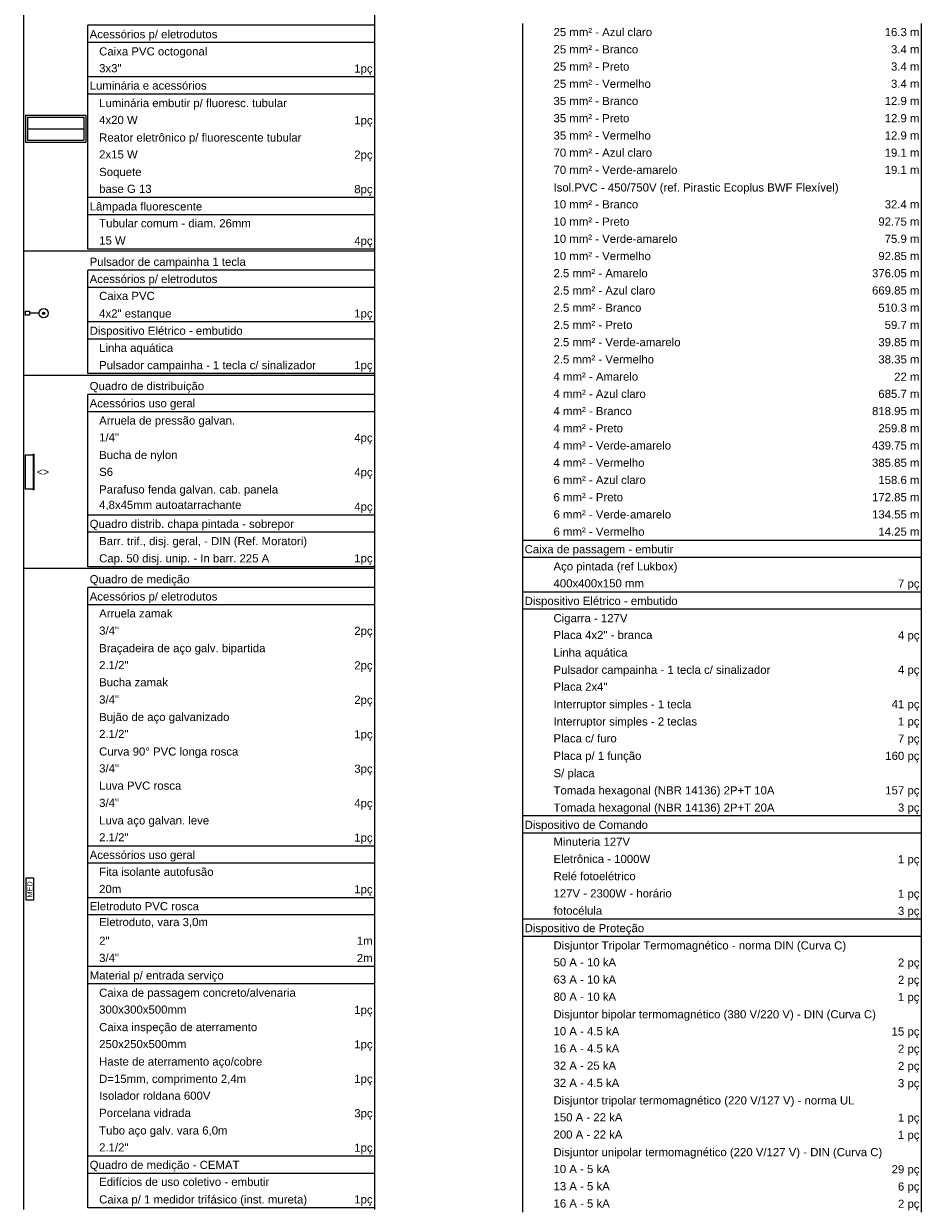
# Model space of a CAD drawing. Header units: millimetres. Extents: x -8 to 220, y -114 to 51.
# Tile 81 of 82: x 196 to 220, y -27 to 5. Entities that reach past the tile are written whole.
import ezdxf

# ---------------------------------------------------------------- set-up
doc = ezdxf.new("R2010")
doc.units = ezdxf.units.MM
doc.header["$MEASUREMENT"] = 0
doc.layers.add('DI-Tabelas', color=7, linetype='Continuous', lineweight=5)
doc.layers.add('EL-Quadro de distribuição', color=7, linetype='Continuous', lineweight=5)
doc.layers.add('P-SIMBOL', color=5, linetype='Continuous')
doc.styles.add('Arial', font='arial.ttf')

msp = doc.modelspace()

# ---------------------------------------------------------------- hatches: boundary and pattern name
at = {"layer": 'P-SIMBOL', "linetype": 'Continuous'}
msp.add_hatch(color=7, dxfattribs=at).paths.add_polyline_path([(196.744, -3.213), (196.744, -3.21), (196.744, -3.208), (196.743, -3.205), (196.742, -3.203), (196.741, -3.2), (196.74, -3.198), (196.739, -3.195), (196.737, -3.193), (196.735, -3.191), (196.733, -3.189), (196.731, -3.188), (196.729, -3.186), (196.726, -3.185), (196.724, -3.184), (196.721, -3.183), (196.719, -3.183), (196.716, -3.182), (196.713, -3.182), (196.71, -3.182), (196.708, -3.183), (196.705, -3.183), (196.703, -3.184), (196.7, -3.185), (196.698, -3.186), (196.695, -3.188), (196.693, -3.189), (196.691, -3.191), (196.689, -3.193), (196.688, -3.195), (196.686, -3.198), (196.685, -3.2), (196.684, -3.203), (196.683, -3.205), (196.683, -3.208), (196.682, -3.21), (196.682, -3.213), (196.682, -3.216), (196.683, -3.219), (196.683, -3.221), (196.684, -3.224), (196.685, -3.226), (196.686, -3.229), (196.688, -3.231), (196.689, -3.233), (196.691, -3.235), (196.693, -3.237), (196.695, -3.239), (196.698, -3.24), (196.7, -3.241), (196.703, -3.242), (196.705, -3.243), (196.708, -3.244), (196.71, -3.244), (196.713, -3.244), (196.716, -3.244), (196.719, -3.244), (196.721, -3.243), (196.724, -3.242), (196.726, -3.241), (196.729, -3.24), (196.731, -3.239), (196.733, -3.237), (196.735, -3.235), (196.737, -3.233), (196.739, -3.231), (196.74, -3.229), (196.741, -3.226), (196.742, -3.224), (196.743, -3.221), (196.744, -3.219), (196.744, -3.216)])

# ---------------------------------------------------------------- linework, layer by layer
at = {"layer": 'DI-Tabelas'}
for p, q in [((196.176, -1.535), (196.176, 5.078)), ((205.652, 5.078), (205.652, -1.535)), ((205.652, 4.563), (197.908, 4.563)), ((197.908, 4.097), (197.908, 4.563)), ((205.652, 4.563), (205.652, 4.097)), ((209.659, 4.144), (209.659, 4.609)), ((220.425, 4.609), (220.425, 4.144)), ((205.652, 4.097), (197.908, 4.097)), ((197.908, 3.632), (197.908, 4.097)), ((205.652, 4.097), (205.652, 3.632)), ((209.659, 3.679), (209.659, 4.144)), ((220.425, 4.144), (220.425, 3.679)), ((197.908, 3.167), (197.908, 3.632)), ((205.652, 3.632), (205.652, 3.167)), ((209.659, 3.214), (209.659, 3.679)), ((220.425, 3.679), (220.425, 3.214)), ((209.659, 2.748), (209.659, 3.214)), ((220.425, 3.214), (220.425, 2.748)), ((203.067, 3.167), (197.908, 3.167)), ((197.908, 2.702), (197.908, 3.167)), ((205.652, 3.167), (203.067, 3.167)), ((205.652, 3.167), (205.652, 2.702)), ((205.652, 2.702), (197.908, 2.702)), ((197.908, 2.237), (197.908, 2.702)), ((205.652, 2.702), (205.652, 2.237)), ((209.659, 2.283), (209.659, 2.748)), ((220.425, 2.748), (220.425, 2.283)), ((209.659, 1.818), (209.659, 2.283)), ((220.425, 2.283), (220.425, 1.818)), ((197.908, 1.771), (197.908, 2.237)), ((205.652, 2.237), (205.652, 1.771)), ((197.908, 1.306), (197.908, 1.771)), ((205.652, 1.771), (205.652, 1.306)), ((209.659, 1.353), (209.659, 1.818)), ((220.425, 1.818), (220.425, 1.353)), ((197.908, 0.841), (197.908, 1.306)), ((205.652, 1.306), (205.652, 0.841)), ((209.659, 0.888), (209.659, 1.353)), ((220.425, 1.353), (220.425, 0.888)), ((197.908, 0.376), (197.908, 0.841)), ((205.652, 0.841), (205.652, 0.376)), ((209.659, 0.422), (209.659, 0.888)), ((220.425, 0.888), (220.425, 0.422)), ((197.908, -0.089), (197.908, 0.376)), ((205.652, 0.376), (205.652, -0.089)), ((209.659, -0.043), (209.659, 0.422)), ((220.425, 0.422), (220.425, -0.043)), ((203.067, -0.089), (197.908, -0.089)), ((197.908, -0.555), (197.908, -0.089)), ((205.652, -0.089), (203.067, -0.089)), ((205.652, -0.089), (205.652, -0.555)), ((209.659, -0.508), (209.659, -0.043)), ((220.425, -0.043), (220.425, -0.508)), ((205.652, -0.555), (197.908, -0.555)), ((197.908, -1.02), (197.908, -0.555)), ((205.652, -0.555), (205.652, -1.02)), ((209.659, -0.973), (209.659, -0.508)), ((220.425, -0.508), (220.425, -0.973)), ((197.908, -1.485), (197.908, -1.02)), ((205.652, -1.02), (205.652, -1.485)), ((209.659, -1.438), (209.659, -0.973)), ((220.425, -0.973), (220.425, -1.438)), ((197.858, -1.535), (196.176, -1.535)), ((196.176, -4.891), (196.176, -1.535)), ((205.652, -1.535), (197.858, -1.535)), ((203.067, -1.485), (197.908, -1.485)), ((205.652, -1.485), (203.067, -1.485)), ((205.652, -1.535), (205.652, -4.891)), ((209.659, -1.904), (209.659, -1.438)), ((220.425, -1.438), (220.425, -1.904)), ((209.659, -2.369), (209.659, -1.904)), ((220.425, -1.904), (220.425, -2.369)), ((205.652, -2.05), (197.908, -2.05)), ((197.908, -2.515), (197.908, -2.05)), ((205.652, -2.05), (205.652, -2.515)), ((205.652, -2.515), (197.908, -2.515)), ((197.908, -2.981), (197.908, -2.515)), ((205.652, -2.515), (205.652, -2.981)), ((209.659, -2.834), (209.659, -2.369)), ((220.425, -2.369), (220.425, -2.834)), ((209.659, -3.299), (209.659, -2.834)), ((220.425, -2.834), (220.425, -3.299)), ((197.908, -3.446), (197.908, -2.981)), ((205.652, -2.981), (205.652, -3.446)), ((204.956, -3.446), (197.908, -3.446)), ((197.908, -3.911), (197.908, -3.446)), ((205.652, -3.446), (204.956, -3.446)), ((205.652, -3.446), (205.652, -3.911)), ((209.659, -3.764), (209.659, -3.299)), ((220.425, -3.299), (220.425, -3.764)), ((209.659, -4.23), (209.659, -3.764)), ((220.425, -3.764), (220.425, -4.23)), ((205.652, -3.911), (197.908, -3.911)), ((197.908, -4.376), (197.908, -3.911)), ((205.652, -3.911), (205.652, -4.376)), ((197.908, -4.841), (197.908, -4.376)), ((205.652, -4.376), (205.652, -4.841)), ((209.659, -4.695), (209.659, -4.23)), ((220.425, -4.23), (220.425, -4.695)), ((209.659, -5.16), (209.659, -4.695)), ((220.425, -4.695), (220.425, -5.16)), ((197.858, -4.891), (196.176, -4.891)), ((196.176, -10.109), (196.176, -4.891)), ((205.652, -4.891), (197.858, -4.891)), ((204.956, -4.841), (197.908, -4.841)), ((205.652, -4.841), (204.956, -4.841)), ((205.652, -4.891), (205.652, -10.109)), ((205.652, -5.407), (197.908, -5.407)), ((197.908, -5.872), (197.908, -5.407)), ((205.652, -5.407), (205.652, -5.872)), ((209.659, -5.625), (209.659, -5.16)), ((220.425, -5.16), (220.425, -5.625)), ((209.659, -6.09), (209.659, -5.625)), ((220.425, -5.625), (220.425, -6.09)), ((205.652, -5.872), (197.908, -5.872)), ((197.908, -6.337), (197.908, -5.872)), ((205.652, -5.872), (205.652, -6.337)), ((197.908, -6.802), (197.908, -6.337)), ((205.652, -6.337), (205.652, -6.802)), ((209.659, -6.556), (209.659, -6.09)), ((220.425, -6.09), (220.425, -6.556)), ((209.659, -7.021), (209.659, -6.556)), ((220.425, -6.556), (220.425, -7.021)), ((197.908, -7.267), (197.908, -6.802)), ((205.652, -6.802), (205.652, -7.267)), ((209.659, -7.486), (209.659, -7.021)), ((220.425, -7.021), (220.425, -7.486)), ((197.908, -7.733), (197.908, -7.267)), ((205.652, -7.267), (205.652, -7.733)), ((209.659, -7.951), (209.659, -7.486)), ((220.425, -7.486), (220.425, -7.951)), ((197.908, -8.198), (197.908, -7.733)), ((205.652, -7.733), (205.652, -8.198)), ((209.659, -8.416), (209.659, -7.951)), ((220.425, -7.951), (220.425, -8.416)), ((197.908, -8.663), (197.908, -8.198)), ((205.652, -8.198), (205.652, -8.663)), ((209.659, -8.882), (209.659, -8.416)), ((220.425, -8.416), (220.425, -8.882)), ((204.741, -8.663), (197.908, -8.663)), ((197.908, -9.128), (197.908, -8.663)), ((205.652, -8.663), (204.741, -8.663)), ((205.652, -8.663), (205.652, -9.128)), ((209.659, -9.347), (209.659, -8.882)), ((220.425, -8.882), (220.425, -9.347)), ((205.652, -9.128), (197.908, -9.128)), ((197.908, -9.593), (197.908, -9.128)), ((205.652, -9.128), (205.652, -9.593)), ((197.908, -10.059), (197.908, -9.593)), ((205.652, -9.593), (205.652, -10.059)), ((210.439, -9.347), (209.659, -9.347)), ((209.659, -9.812), (209.659, -9.347)), ((217.157, -9.347), (210.439, -9.347)), ((220.425, -9.347), (217.157, -9.347)), ((220.425, -9.347), (220.425, -9.812)), ((220.425, -9.812), (209.659, -9.812)), ((209.659, -10.277), (209.659, -9.812)), ((220.425, -9.812), (220.425, -10.277)), ((197.858, -10.109), (196.176, -10.109)), ((196.176, -27.421), (196.176, -10.109)), ((205.652, -10.109), (197.858, -10.109)), ((204.741, -10.059), (197.908, -10.059)), ((205.652, -10.059), (204.741, -10.059)), ((205.652, -10.109), (205.652, -27.421)), ((209.659, -10.742), (209.659, -10.277)), ((220.425, -10.277), (220.425, -10.742)), ((205.652, -10.624), (197.908, -10.624)), ((197.908, -11.089), (197.908, -10.624)), ((205.652, -10.624), (205.652, -11.089)), ((210.439, -10.742), (209.659, -10.742)), ((209.659, -11.208), (209.659, -10.742)), ((217.157, -10.742), (210.439, -10.742)), ((220.425, -10.742), (217.157, -10.742)), ((220.425, -10.742), (220.425, -11.208)), ((205.652, -11.089), (197.908, -11.089)), ((197.908, -11.554), (197.908, -11.089)), ((205.652, -11.089), (205.652, -11.554)), ((220.425, -11.208), (209.659, -11.208)), ((209.659, -11.673), (209.659, -11.208)), ((220.425, -11.208), (220.425, -11.673)), ((197.908, -12.019), (197.908, -11.554)), ((205.652, -11.554), (205.652, -12.019)), ((209.659, -12.138), (209.659, -11.673)), ((220.425, -11.673), (220.425, -12.138)), ((197.908, -12.485), (197.908, -12.019)), ((205.652, -12.019), (205.652, -12.485)), ((209.659, -12.603), (209.659, -12.138)), ((220.425, -12.138), (220.425, -12.603)), ((197.908, -12.95), (197.908, -12.485)), ((205.652, -12.485), (205.652, -12.95)), ((209.659, -13.068), (209.659, -12.603)), ((220.425, -12.603), (220.425, -13.068)), ((197.908, -13.415), (197.908, -12.95)), ((205.652, -12.95), (205.652, -13.415)), ((209.659, -13.534), (209.659, -13.068)), ((220.425, -13.068), (220.425, -13.534)), ((197.908, -13.88), (197.908, -13.415)), ((205.652, -13.415), (205.652, -13.88)), ((209.659, -13.999), (209.659, -13.534)), ((220.425, -13.534), (220.425, -13.999)), ((197.908, -14.345), (197.908, -13.88)), ((205.652, -13.88), (205.652, -14.345)), ((209.659, -14.464), (209.659, -13.999)), ((220.425, -13.999), (220.425, -14.464)), ((197.908, -14.811), (197.908, -14.345)), ((205.652, -14.345), (205.652, -14.811)), ((209.659, -14.929), (209.659, -14.464)), ((220.425, -14.464), (220.425, -14.929)), ((197.908, -15.276), (197.908, -14.811)), ((205.652, -14.811), (205.652, -15.276)), ((209.659, -15.394), (209.659, -14.929)), ((220.425, -14.929), (220.425, -15.394)), ((197.908, -15.741), (197.908, -15.276)), ((205.652, -15.276), (205.652, -15.741)), ((209.659, -15.86), (209.659, -15.394)), ((220.425, -15.394), (220.425, -15.86)), ((197.908, -16.206), (197.908, -15.741)), ((205.652, -15.741), (205.652, -16.206)), ((209.659, -16.325), (209.659, -15.86)), ((220.425, -15.86), (220.425, -16.325)), ((197.908, -16.671), (197.908, -16.206)), ((205.652, -16.206), (205.652, -16.671)), ((209.659, -16.79), (209.659, -16.325)), ((220.425, -16.325), (220.425, -16.79)), ((197.908, -17.137), (197.908, -16.671)), ((205.652, -16.671), (205.652, -17.137)), ((210.439, -16.79), (209.659, -16.79)), ((209.659, -17.255), (209.659, -16.79)), ((217.157, -16.79), (210.439, -16.79)), ((220.425, -16.79), (217.157, -16.79)), ((220.425, -16.79), (220.425, -17.255)), ((197.908, -17.602), (197.908, -17.137)), ((205.652, -17.137), (205.652, -17.602)), ((220.425, -17.255), (209.659, -17.255)), ((209.659, -17.72), (209.659, -17.255)), ((220.425, -17.255), (220.425, -17.72)), ((204.956, -17.602), (197.908, -17.602)), ((197.908, -18.067), (197.908, -17.602)), ((205.652, -17.602), (204.956, -17.602)), ((205.652, -17.602), (205.652, -18.067)), ((209.659, -18.186), (209.659, -17.72)), ((220.425, -17.72), (220.425, -18.186)), ((205.652, -18.067), (197.908, -18.067)), ((197.908, -18.532), (197.908, -18.067)), ((205.652, -18.067), (205.652, -18.532)), ((209.659, -18.651), (209.659, -18.186)), ((220.425, -18.186), (220.425, -18.651)), ((197.908, -18.997), (197.908, -18.532)), ((205.652, -18.532), (205.652, -18.997)), ((209.659, -19.116), (209.659, -18.651)), ((220.425, -18.651), (220.425, -19.116)), ((204.956, -18.997), (197.908, -18.997)), ((197.908, -19.463), (197.908, -18.997)), ((205.652, -18.997), (204.956, -18.997)), ((205.652, -18.997), (205.652, -19.463)), ((209.659, -19.581), (209.659, -19.116)), ((220.425, -19.116), (220.425, -19.581)), ((205.652, -19.463), (197.908, -19.463)), ((197.908, -19.928), (197.908, -19.463)), ((205.652, -19.463), (205.652, -19.928)), ((210.439, -19.581), (209.659, -19.581)), ((209.659, -20.046), (209.659, -19.581)), ((217.157, -19.581), (210.439, -19.581)), ((220.425, -19.581), (217.157, -19.581)), ((220.425, -19.581), (220.425, -20.046)), ((197.908, -20.393), (197.908, -19.928)), ((205.652, -19.928), (205.652, -20.393)), ((220.425, -20.046), (209.659, -20.046)), ((209.659, -20.512), (209.659, -20.046)), ((220.425, -20.046), (220.425, -20.512)), ((197.908, -20.858), (197.908, -20.393)), ((205.652, -20.393), (205.652, -20.858)), ((209.659, -20.977), (209.659, -20.512)), ((220.425, -20.512), (220.425, -20.977)), ((204.956, -20.858), (197.908, -20.858)), ((197.908, -21.323), (197.908, -20.858)), ((205.652, -20.858), (204.956, -20.858)), ((205.652, -20.858), (205.652, -21.323)), ((209.659, -21.442), (209.659, -20.977)), ((220.425, -20.977), (220.425, -21.442)), ((205.652, -21.323), (197.908, -21.323)), ((197.908, -21.789), (197.908, -21.323)), ((205.652, -21.323), (205.652, -21.789)), ((209.659, -21.907), (209.659, -21.442)), ((220.425, -21.442), (220.425, -21.907)), ((197.908, -22.254), (197.908, -21.789)), ((205.652, -21.789), (205.652, -22.254)), ((209.659, -22.372), (209.659, -21.907)), ((220.425, -21.907), (220.425, -22.372)), ((197.908, -22.719), (197.908, -22.254)), ((205.652, -22.254), (205.652, -22.719)), ((209.659, -22.838), (209.659, -22.372)), ((220.425, -22.372), (220.425, -22.838)), ((197.908, -23.184), (197.908, -22.719)), ((205.652, -22.719), (205.652, -23.184)), ((209.659, -23.303), (209.659, -22.838)), ((220.425, -22.838), (220.425, -23.303)), ((197.908, -23.649), (197.908, -23.184)), ((205.652, -23.184), (205.652, -23.649)), ((209.659, -23.768), (209.659, -23.303)), ((220.425, -23.303), (220.425, -23.768)), ((197.908, -24.115), (197.908, -23.649)), ((205.652, -23.649), (205.652, -24.115)), ((209.659, -24.233), (209.659, -23.768)), ((220.425, -23.768), (220.425, -24.233)), ((197.908, -24.58), (197.908, -24.115)), ((205.652, -24.115), (205.652, -24.58)), ((209.659, -24.698), (209.659, -24.233)), ((220.425, -24.233), (220.425, -24.698)), ((197.908, -25.045), (197.908, -24.58)), ((205.652, -24.58), (205.652, -25.045)), ((209.659, -25.164), (209.659, -24.698)), ((220.425, -24.698), (220.425, -25.164)), ((197.908, -25.51), (197.908, -25.045)), ((205.652, -25.045), (205.652, -25.51)), ((209.659, -25.629), (209.659, -25.164)), ((220.425, -25.164), (220.425, -25.629)), ((197.908, -25.975), (197.908, -25.51)), ((205.652, -25.51), (205.652, -25.975)), ((209.659, -26.094), (209.659, -25.629)), ((220.425, -25.629), (220.425, -26.094)), ((204.956, -25.975), (197.908, -25.975)), ((197.908, -26.441), (197.908, -25.975)), ((205.652, -25.975), (204.956, -25.975)), ((205.652, -25.975), (205.652, -26.441)), ((209.659, -26.559), (209.659, -26.094)), ((220.425, -26.094), (220.425, -26.559)), ((205.652, -26.441), (197.908, -26.441)), ((197.908, -26.906), (197.908, -26.441)), ((205.652, -26.441), (205.652, -26.906)), ((209.659, -27.024), (209.659, -26.559)), ((220.425, -26.559), (220.425, -27.024)), ((197.908, -27.371), (197.908, -26.906)), ((205.652, -26.906), (205.652, -27.371)), ((209.659, -27.49), (209.659, -27.024)), ((220.425, -27.024), (220.425, -27.49)), ((204.956, -27.371), (197.908, -27.371)), ((205.652, -27.371), (204.956, -27.371))]:
    msp.add_line(p, q, dxfattribs=at)
at = {"layer": 'EL-Quadro de distribuição', "color": 7}
for p, q in [((196.226, -7.036), (196.43, -7.036)), ((196.226, -7.964), (196.226, -7.036)), ((196.43, -7.036), (196.43, -7.016)), ((196.43, -7.016), (196.45, -7.016)), ((196.43, -7.036), (196.43, -7.964)), ((196.45, -7.016), (196.45, -7.984)), ((196.43, -7.964), (196.226, -7.964)), ((196.43, -7.984), (196.43, -7.964)), ((196.45, -7.984), (196.43, -7.984))]:
    msp.add_line(p, q, dxfattribs=at)
at = {"layer": 'P-SIMBOL', "color": 7}
for p, q in [((196.226, 2.14), (196.226, 1.403)), ((196.226, 2.14), (197.858, 2.14)), ((196.283, 2.083), (196.283, 1.46)), ((196.283, 2.083), (197.8, 2.083)), ((197.8, 2.083), (197.8, 1.46)), ((197.858, 2.14), (197.858, 1.403)), ((196.283, 1.771), (197.8, 1.771)), ((196.226, 1.403), (197.858, 1.403)), ((196.283, 1.46), (197.8, 1.46)), ((196.226, -3.266), (196.226, -3.16)), ((196.226, -3.16), (196.332, -3.16)), ((196.332, -3.16), (196.332, -3.266)), ((196.332, -3.266), (196.226, -3.266)), ((196.589, -3.213), (196.332, -3.213))]:
    msp.add_line(p, q, dxfattribs=at)
msp.add_lwpolyline([(196.243, -18.464), (196.443, -18.464), (196.443, -19.066), (196.243, -19.066), (196.243, -18.464)], dxfattribs=at)
for centre, radius in [((196.714, -3.213), 0.125), ((196.713, -3.213), 0.031), ((196.713, -3.213), 0.031)]:
    msp.add_circle(centre, radius, dxfattribs=at)

# ---------------------------------------------------------------- texts
at = {"layer": 'DI-Tabelas', "char_height": 0.22, "line_spacing_factor": 0.6, "style": 'Arial'}
for s, insert, width, attachment_point in [('25 mm² - Azul claro', (210.489, 4.267), 5.32762, 7), ('16.3 m', (220.375, 4.267), 1.87872, 9), ('Acessórios p/ eletrodutos', (197.958, 4.147), 6.90082, 7), ('   Caixa PVC octogonal', (197.958, 3.682), 6.35451, 7), ('25 mm² - Branco', (210.489, 3.801), 4.5764, 7), ('3.4 m', (220.375, 3.801), 1.53698, 9), ('   3x3"', (197.958, 3.29), 1.72143, 7), ('25 mm² - Preto', (210.489, 3.336), 4.09784, 7), ('3.4 m', (220.375, 3.336), 1.53698, 9), ('1pç', (205.602, 3.217), 0.99101, 9), ('25 mm² - Vermelho', (210.489, 2.871), 5.25921, 7), ('Luminária e acessórios', (197.958, 2.824), 6.31963, 7), ('3.4 m', (220.375, 2.871), 1.53698, 9), ('   Luminária embutir p/ fluoresc. tubular', (197.958, 2.287), 10.65625, 7), ('35 mm² - Branco', (210.489, 2.406), 4.5764, 7), ('12.9 m', (220.375, 2.406), 1.87872, 9), ('35 mm² - Preto', (210.489, 1.941), 4.09784, 7), ('   4x20 W', (197.958, 1.894), 2.59573, 7), ('1pç', (205.602, 1.821), 0.99101, 9), ('12.9 m', (220.375, 1.941), 1.87872, 9), ('   Reator eletrônico p/ fluorescente tubular', (197.958, 1.356), 11.44302, 7), ('35 mm² - Vermelho', (210.489, 1.475), 5.25921, 7), ('12.9 m', (220.375, 1.475), 1.87872, 9), ('70 mm² - Azul claro', (210.489, 1.01), 5.32762, 7), ('19.1 m', (220.375, 1.01), 1.87872, 9), ('   2x15 W', (197.958, 0.964), 2.59573, 7), ('2pç', (205.602, 0.891), 0.99101, 9), ('   Soquete', (197.958, 0.426), 2.80165, 7), ('70 mm² - Verde-amarelo', (210.489, 0.545), 6.69357, 7), ('19.1 m', (220.375, 0.545), 1.87872, 9), ('   base G 13', (197.958, 0.033), 3.34796, 7), ('Isol.PVC - 450/750V (ref. Pirastic Ecoplus BWF Flexível)', (210.489, 0.007), 15.40503, 7), ('8pç', (205.602, -0.039), 0.99101, 9), ('Lâmpada fluorescente', (197.958, -0.505), 6.08119, 7), ('10 mm² - Branco', (210.489, -0.385), 4.5764, 7), ('32.4 m', (220.375, -0.385), 1.87872, 9), ('   Tubular comum - diam. 26mm', (197.958, -0.897), 8.70878, 7), ('10 mm² - Preto', (210.489, -0.851), 4.09784, 7), ('92.75 m', (220.375, -0.851), 2.22046, 9), ('   15 W', (197.958, -1.362), 1.94646, 7), ('4pç', (205.602, -1.435), 0.99101, 9), ('10 mm² - Verde-amarelo', (210.489, -1.316), 6.69357, 7), ('75.9 m', (220.375, -1.316), 1.87872, 9), ('10 mm² - Vermelho', (210.489, -1.781), 5.25921, 7), ('92.85 m', (220.375, -1.781), 2.22046, 9), ('Pulsador de campainha 1 tecla', (197.958, -2), 8.43848, 7), ('2.5 mm² - Amarelo', (210.489, -2.246), 5.08817, 7), ('Acessórios p/ eletrodutos', (197.958, -2.465), 6.90082, 7), ('376.05 m', (220.375, -2.246), 2.5622, 9), ('   Caixa PVC', (197.958, -2.858), 3.51866, 7), ('2.5 mm² - Azul claro', (210.489, -2.711), 5.49832, 7), ('669.85 m', (220.375, -2.711), 2.5622, 9), ('2.5 mm² - Branco', (210.489, -3.177), 4.7471, 7), ('   4x2" estanque', (197.958, -3.396), 4.42079, 7), ('1pç', (205.602, -3.396), 0.99101, 9), ('510.3 m', (220.375, -3.177), 2.22046, 9), ('2.5 mm² - Preto', (210.489, -3.642), 4.26854, 7), ('59.7 m', (220.375, -3.642), 1.87872, 9), ('Dispositivo Elétrico - embutido', (197.958, -3.861), 8.2661, 7), ('2.5 mm² - Verde-amarelo', (210.489, -4.107), 6.86427, 7), ('39.85 m', (220.375, -4.107), 2.22046, 9), ('   Linha aquática', (197.958, -4.326), 4.50966, 7), ('2.5 mm² - Vermelho', (210.489, -4.572), 5.42991, 7), ('38.35 m', (220.375, -4.572), 2.22046, 9), ('   Pulsador campainha - 1 tecla c/ sinalizador', (197.958, -4.791), 12.22912, 7), ('1pç', (205.602, -4.791), 0.99101, 9), ('4 mm² - Amarelo', (210.489, -5.037), 4.57573, 7), ('22 m', (220.375, -5.037), 1.36628, 9), ('Quadro de distribuição', (197.958, -5.357), 6.18314, 7), ('4 mm² - Azul claro', (210.489, -5.503), 4.98588, 7), ('685.7 m', (220.375, -5.503), 2.22046, 9), ('Acessórios uso geral', (197.958, -5.822), 5.70524, 7), ('4 mm² - Branco', (210.489, -5.968), 4.23466, 7), ('818.95 m', (220.375, -5.968), 2.5622, 9), ('   Arruela de pressão galvan.', (197.958, -6.287), 7.85695, 7), ('   1/4"', (197.958, -6.68), 1.5846, 7), ('4 mm² - Preto', (210.489, -6.433), 3.7561, 7), ('259.8 m', (220.375, -6.433), 2.22046, 9), ('4pç', (205.602, -6.752), 0.99101, 9), ('4 mm² - Verde-amarelo', (210.489, -6.898), 6.35183, 7), ('439.75 m', (220.375, -6.898), 2.5622, 9), ('   Bucha de nylon', (197.958, -7.217), 4.74912, 7), ('4 mm² - Vermelho', (210.489, -7.363), 4.91747, 7), ('   S6', (197.958, -7.61), 1.26399, 7), ('385.85 m', (220.375, -7.363), 2.5622, 9), ('4pç', (205.602, -7.683), 0.99101, 9), ('6 mm² - Azul claro', (210.489, -7.829), 4.98588, 7), ('158.6 m', (220.375, -7.829), 2.22046, 9), ('   Parafuso fenda galvan. cab. panela', (197.958, -8.148), 10.18104, 7), ('6 mm² - Preto', (210.489, -8.294), 3.7561, 7), ('   4,8x45mm autoatarrachante', (197.958, -8.54), 8.19835, 7), ('172.85 m', (220.375, -8.294), 2.5622, 9), ('4pç', (205.602, -8.613), 0.99101, 9), ('6 mm² - Verde-amarelo', (210.489, -8.759), 6.35183, 7), ('134.55 m', (220.375, -8.759), 2.5622, 9), ('Quadro distrib. chapa pintada - sobrepor', (197.958, -9.078), 11.03354, 7), ('6 mm² - Vermelho', (210.489, -9.224), 4.91747, 7), ('14.25 m', (220.375, -9.224), 2.22046, 9), ('   Barr. trif., disj. geral, - DIN (Ref. Moratori)', (197.958, -9.543), 11.74585, 7), ('Caixa de passagem - embutir', (209.709, -9.762), 8.02732, 7), ('   Cap. 50 disj. unip. - In barr. 225 A', (197.958, -10.009), 9.70046, 7), ('1pç', (205.602, -10.009), 0.99101, 9), ('Aço pintada (ref Lukbox)', (210.489, -10.227), 6.69558, 7), ('Quadro de medição', (197.958, -10.574), 5.39771, 7), ('400x400x150 mm', (210.489, -10.62), 4.88561, 7), ('7 pç', (220.375, -10.692), 1.16171, 9), ('Acessórios p/ eletrodutos', (197.958, -11.039), 6.90082, 7), ('Dispositivo Elétrico - embutido', (209.709, -11.158), 8.2661, 7), ('   Arruela zamak', (197.958, -11.432), 4.47445, 7), ('Cigarra - 127V', (210.489, -11.623), 3.99622, 7), ('   3/4"', (197.958, -11.897), 1.5846, 7), ('2pç', (205.602, -11.969), 0.99101, 9), ('Placa 4x2" - branca', (210.489, -12.015), 5.34271, 7), ('4 pç', (220.375, -12.088), 1.16171, 9), ('   Braçadeira de aço galv. bipartida', (197.958, -12.435), 9.49655, 7), ('Linha aquática', (210.489, -12.553), 3.99756, 7), ('   2.1/2"', (197.958, -12.827), 2.09704, 7), ('2pç', (205.602, -12.9), 0.99101, 9), ('Pulsador campainha - 1 tecla c/ sinalizador', (210.489, -13.018), 11.71701, 7), ('4 pç', (220.375, -13.018), 1.16171, 9), ('   Bucha zamak', (197.958, -13.292), 4.23634, 7), ('Placa 2x4"', (210.489, -13.411), 2.91768, 7), ('   3/4"', (197.958, -13.758), 1.5846, 7), ('2pç', (205.602, -13.83), 0.99101, 9), ('Interruptor simples - 1 tecla', (210.489, -13.949), 7.44546, 7), ('41 pç', (220.375, -13.949), 1.50345, 9), ('   Bujão de aço galvanizado', (197.958, -14.295), 7.55076, 7), ('   2.1/2"', (197.958, -14.688), 2.09704, 7), ('Interruptor simples - 2 teclas', (210.489, -14.414), 7.75299, 7), ('1 pç', (220.375, -14.414), 1.16171, 9), ('1pç', (205.602, -14.761), 0.99101, 9), ('Placa c/ furo', (210.489, -14.807), 3.41604, 7), ('7 pç', (220.375, -14.879), 1.16171, 9), ('   Curva 90%%d PVC longa rosca', (197.958, -15.226), 8.01323, 7), ('Placa p/ 1 função', (210.489, -15.344), 4.74912, 7), ('   3/4"', (197.958, -15.618), 1.5846, 7), ('160 pç', (220.375, -15.344), 1.84518, 9), ('3pç', (205.602, -15.691), 0.99101, 9), ('S/ placa', (210.489, -15.81), 2.22079, 7), ('   Luva PVC rosca', (197.958, -16.084), 4.95369, 7), ('Tomada hexagonal (NBR 14136) 2P+T 10A', (210.489, -16.275), 11.94037, 7), ('157 pç', (220.375, -16.275), 1.84518, 9), ('   3/4"', (197.958, -16.549), 1.5846, 7), ('4pç', (205.602, -16.621), 0.99101, 9), ('Tomada hexagonal (NBR 14136) 2P+T 20A', (210.489, -16.74), 11.94037, 7), ('3 pç', (220.375, -16.74), 1.16171, 9), ('   Luva aço galvan. leve', (197.958, -17.087), 6.45713, 7), ('Dispositivo de Comando', (209.709, -17.205), 6.66171, 7), ('   2.1/2"', (197.958, -17.479), 2.09704, 7), ('1pç', (205.602, -17.552), 0.99101, 9), ('Minuteria 127V', (210.489, -17.598), 4.13338, 7), ('Acessórios uso geral', (197.958, -18.017), 5.70524, 7), ('Eletrônica - 1000W', (210.489, -18.063), 5.22601, 7), ('1 pç', (220.375, -18.136), 1.16171, 9), ('   Fita isolante autofusão', (197.958, -18.41), 6.69558, 7), ('Relé fotoelétrico', (210.489, -18.528), 4.44058, 7), ('   20m', (197.958, -18.875), 1.70768, 7), ('1pç', (205.602, -18.947), 0.99101, 9), ('127V - 2300W - horário', (210.489, -18.993), 6.38704, 7), ('1 pç', (220.375, -19.066), 1.16171, 9), ('Eletroduto PVC rosca', (197.958, -19.34), 5.91015, 7), ('fotocélula', (210.489, -19.459), 2.63061, 7), ('   Eletroduto, vara 3,0m', (197.958, -19.805), 6.38738, 7), ('3 pç', (220.375, -19.531), 1.16171, 9), ('Dispositivo de Proteção', (209.709, -19.996), 6.4568, 7), ('   2"', (197.958, -20.27), 1.07216, 7), ('1m', (205.602, -20.27), 0.85384, 9), ('Disjuntor Tripolar Termomagnético - norma DIN (Curva C)', (210.489, -20.462), 15.81216, 7), ('   3/4"', (197.958, -20.736), 1.5846, 7), ('2m', (205.602, -20.736), 0.85384, 9), ('50 A - 10 kA', (210.489, -20.854), 3.38216, 7), ('2 pç', (220.375, -20.927), 1.16171, 9), ('Material p/ entrada serviço', (197.958, -21.273), 7.24122, 7), ('63 A - 10 kA', (210.489, -21.319), 3.38216, 7), ('2 pç', (220.375, -21.392), 1.16171, 9), ('   Caixa de passagem concreto/alvenaria', (197.958, -21.739), 11.13683, 7), ('80 A - 10 kA', (210.489, -21.785), 3.38216, 7), ('1 pç', (220.375, -21.857), 1.16171, 9), ('   300x300x500mm', (197.958, -22.131), 5.22701, 7), ('1pç', (205.602, -22.204), 0.99101, 9), ('Disjuntor bipolar termomagnético (380 V/220 V) - DIN (Curva C)', (210.489, -22.322), 17.4189, 7), ('   Caixa inspeção de aterramento', (197.958, -22.669), 9.05253, 7), ('10 A - 4.5 kA', (210.489, -22.715), 3.55287, 7), ('15 pç', (220.375, -22.788), 1.50345, 9), ('   250x250x500mm', (197.958, -23.062), 5.22701, 7), ('1pç', (205.602, -23.134), 0.99101, 9), ('16 A - 4.5 kA', (210.489, -23.18), 3.55287, 7), ('2 pç', (220.375, -23.253), 1.16171, 9), ('   Haste de aterramento aço/cobre', (197.958, -23.599), 9.32552, 7), ('32 A - 25 kA', (210.489, -23.645), 3.38216, 7), ('2 pç', (220.375, -23.718), 1.16171, 9), ('   D=15mm, comprimento 2,4m', (197.958, -24.065), 8.45323, 7), ('1pç', (205.602, -24.065), 0.99101, 9), ('32 A - 4.5 kA', (210.489, -24.111), 3.55287, 7), ('3 pç', (220.375, -24.183), 1.16171, 9), ('   Isolador roldana 600V', (197.958, -24.457), 6.52488, 7), ('   Porcelana vidrada', (197.958, -24.922), 5.46579, 7), ('Disjuntor tripolar termomagnético (220 V/127 V) - norma UL', (210.489, -24.648), 16.25787, 7), ('3pç', (205.602, -24.995), 0.99101, 9), ('150 A - 22 kA', (210.489, -25.041), 3.7239, 7), ('1 pç', (220.375, -25.114), 1.16171, 9), ('   Tubo aço galv. vara 6,0m', (197.958, -25.46), 7.4468, 7), ('200 A - 22 kA', (210.489, -25.506), 3.7239, 7), ('   2.1/2"', (197.958, -25.853), 2.09704, 7), ('1 pç', (220.375, -25.579), 1.16171, 9), ('1pç', (205.602, -25.925), 0.99101, 9), ('Disjuntor unipolar termomagnético (220 V/127 V) - DIN (Curva C)', (210.489, -26.044), 17.76064, 7), ('Quadro de medição - CEMAT', (197.958, -26.391), 8.09573, 7), ('10 A - 5 kA', (210.489, -26.437), 3.04043, 7), ('29 pç', (220.375, -26.509), 1.50345, 9), ('   Edifícios de uso coletivo - embutir', (197.958, -26.783), 9.70079, 7), ('13 A - 5 kA', (210.489, -26.902), 3.04043, 7), ('6 pç', (220.375, -26.974), 1.16171, 9), ('   Caixa p/ 1 medidor trifásico (inst. mureta)', (197.958, -27.321), 11.74854, 7), ('1pç', (205.602, -27.321), 0.99101, 9), ('16 A - 5 kA', (210.489, -27.367), 3.04043, 7), ('2 pç', (220.375, -27.44), 1.16171, 9)]:
    msp.add_mtext(s, dxfattribs=dict(at, insert=insert, width=width, attachment_point=attachment_point))
at = {"layer": 'EL-Quadro de distribuição', "color": 7, "insert": (196.534, -7.599), "char_height": 0.2, "width": 0.65244, "attachment_point": 7, "line_spacing_factor": 0.6, "style": 'Arial'}
msp.add_mtext('<>', dxfattribs=at)
at = {"layer": 'P-SIMBOL', "color": 7, "insert": (196.413, -18.774), "char_height": 0.1412, "width": 0.8769, "attachment_point": 8, "rotation": 90.0002, "line_spacing_factor": 0.6, "style": 'Arial'}
msp.add_mtext('MED', dxfattribs=at)

doc.saveas('drawing.dxf')
